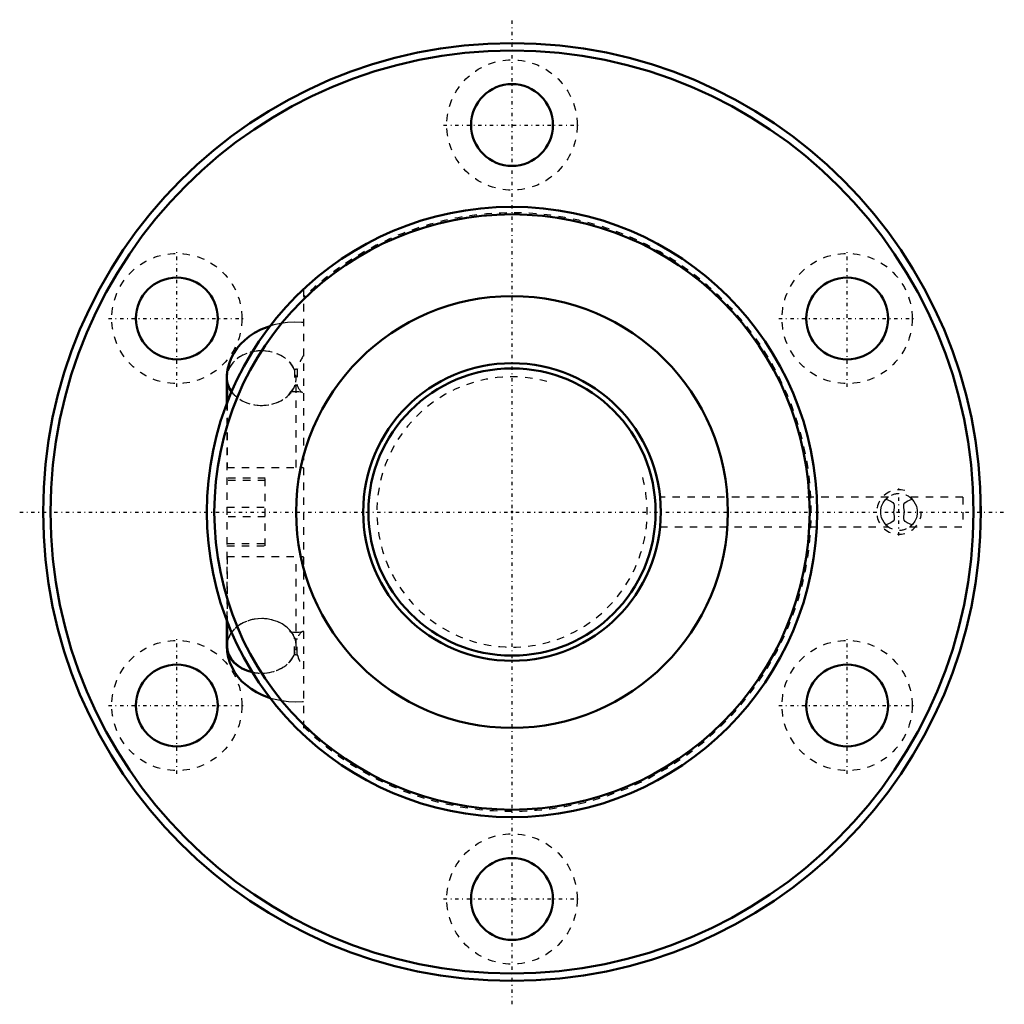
# Model space of a CAD drawing. Header units: millimetres. Extents: x -66 to 66, y -66 to 66.
import ezdxf

# ---------------------------------------------------------------- set-up
doc = ezdxf.new("R2010")
doc.units = ezdxf.units.MM
doc.linetypes.add('Center', pattern=[1.5, 0.45, -0.5, 0.05, -0.5])
doc.linetypes.add('Dashed', pattern=[2, 1, -1])
for name, color, linetype, lineweight in [('2d ConnectionPoints', 7, 'Continuous', 50), ('AM_0', 7, 'Continuous', 50), ('AM_5', 3, 'Continuous', 25), ('AM_7', 7, 'Center', 25), ('AM_9', 6, 'Dashed', 25)]:
    doc.layers.add(name, color=color, linetype=linetype, lineweight=lineweight)

# ---------------------------------------------------------------- blocks, each defined once
blk = doc.blocks.new('1_BIF4020V_5RR_Nut_0_in_BIF4020V_5RRG0_182LC0_000_2')
at = {"layer": 'AM_0'}
for p, q in [((-38.3, 17.75), (-38.3, 14.63)), ((-38.29, 17.65), (-38.29, 14.66)), ((-38.3, -14.63), (-38.3, -17.75)), ((-38.29, -14.66), (-38.29, -17.99))]:
    blk.add_line(p, q, dxfattribs=at)
for points in [[(-32.5, 24.98), (-32.89, 24.85), (-33.75, 24.5), (-34.58, 24.07), (-35.28, 23.61), (-35.91, 23.1), (-36.48, 22.55), (-36.97, 21.96), (-37.38, 21.33), (-37.73, 20.67), (-38.02, 19.91), (-38.21, 19.14), (-38.3, 18.37), (-38.31, 17.99)], [(-38.31, -17.99), (-38.26, -18.75), (-38.13, -19.5), (-37.91, -20.22), (-37.62, -20.9), (-37.24, -21.56), (-36.8, -22.18), (-36.28, -22.76), (-35.69, -23.29), (-35.04, -23.78), (-34.32, -24.22), (-33.54, -24.6), (-32.71, -24.91), (-32.45, -25)]]:
    blk.add_lwpolyline(points, dxfattribs=at)
for centre, radius in [((0, 0), 63), ((0, 0), 62), ((0, 52), 5.5), ((0, 0), 41), ((0, 0), 40), ((-45.03, 26), 5.5), ((45.03, 26), 5.5), ((0, 0), 29), ((-45.03, -26), 5.5), ((45.03, -26), 5.5), ((0, -52), 5.5)]:
    blk.add_circle(centre, radius, dxfattribs=at)
for centre, major_axis, start_param, end_param in [((-33.66, 17.99), (-4.65, 0), 0.000143, 0.524953), ((-33.66, -17.99), (4.65, 0), 3.048812, 3.14166), ((-33.66, -17.99), (4.65, 0), 3.14166, 4.44309), ((-33.64, -17.99), (4.65, 0), 3.141593, 4.437925)]:
    blk.add_ellipse(centre, major_axis=major_axis, ratio=0.788011, start_param=start_param, end_param=end_param, dxfattribs=at)
at = {"layer": 'AM_5', "linetype": 'Dashed'}
blk.add_arc((52, 0), 3, 75, 15, dxfattribs=at)
at = {"layer": 'AM_7'}
for p, q in [((0, -66.15), (0, 66.15)), ((-9.19, 52), (9.19, 52)), ((-45.03, 16.81), (-45.03, 35.19)), ((45.03, 16.81), (45.03, 35.19)), ((-54.22, 26), (-35.85, 26)), ((35.85, 26), (54.22, 26)), ((52, -3.15), (52, 3.15)), ((-66.15, 0), (66.15, 0)), ((-45.03, -35.19), (-45.03, -16.81)), ((45.03, -35.19), (45.03, -16.81)), ((-54.22, -26), (-35.85, -26)), ((35.85, -26), (54.22, -26)), ((-9.19, -52), (9.19, -52))]:
    blk.add_line(p, q, dxfattribs=at)
at = {"layer": 'AM_9'}
for p, q in [((-28, 29.95), (-28, -29.95)), ((-29.21, 19.05), (-29.21, 16.93)), ((-28.86, 19.13), (-28.86, 17.01)), ((-38.3, 17.99), (-38.3, 17.75)), ((-38.29, 17.99), (-38.29, 17.65)), ((-29, 6), (-29, 17.99)), ((-28.99, 6), (-28.99, 17.99)), ((-28.16, 16.06), (-28.2, 16.08)), ((-38.3, 14.63), (-38.3, -14.63)), ((-38.29, 14.66), (-38.29, 6)), ((-38.3, 6), (-28, 6)), ((-33.15, 4.55), (-38.3, 4.55)), ((-33.15, 4.25), (-38.3, 4.25)), ((-33.15, -4.55), (-33.15, 4.55)), ((50.56, 2), (19.9, 2)), ((60.59, 2), (53.44, 2)), ((60.59, 2), (60.59, -2)), ((62.89, -2), (62.89, 2)), ((63, 2), (62.89, 2)), ((-38.3, 0.67), (-33.15, 0.67)), ((-33.15, -0.67), (-38.3, -0.67)), ((19.9, -2), (50.56, -2)), ((53.44, -2), (60.59, -2)), ((62.89, -2), (63, -2)), ((-38.3, -4.25), (-33.15, -4.25)), ((-38.3, -4.55), (-33.15, -4.55)), ((-38.3, -6), (-28, -6)), ((-38.29, -6), (-38.29, -14.66)), ((-29, -17.99), (-29, -6)), ((-28.99, -17.99), (-28.99, -6)), ((-29.24, -16.87), (-29.21, -16.95)), ((-29.21, -19.05), (-29.21, -16.93)), ((-28.86, -19.13), (-28.86, -17.01)), ((-38.3, -17.75), (-38.3, -17.99))]:
    blk.add_line(p, q, dxfattribs=at)
for points in [[(-28, 25.46), (-28.29, 25.48), (-29.22, 25.5), (-30.15, 25.45), (-31.08, 25.32), (-31.99, 25.13), (-32.5, 24.98)], [(-29.23, 16.89), (-29.29, 16.77), (-29.48, 16.45), (-29.66, 16.23), (-29.79, 16.11), (-29.86, 16.05), (-29.87, 16.05)], [(-29.87, 16.05), (-29.86, 16.06), (-29.78, 16.09), (-29.64, 16.13), (-29.44, 16.17), (-29.19, 16.2), (-28.92, 16.2), (-28.65, 16.18), (-28.42, 16.14), (-28.25, 16.09), (-28.17, 16.06), (-28.15, 16.05)], [(50.33, -1.8), (49.99, -1.41), (49.67, -0.78), (49.55, -0.25), (49.56, 0.31), (49.67, 0.8), (49.88, 1.25), (50.19, 1.66), (50.45, 1.91)], [(50.57, 2), (50.54, 1.98), (50.37, 1.84), (50.26, 1.73)], [(50.26, 1.73), (50.91, 1.46), (51.18, 1.27), (51.32, 1.08), (51.37, 0.89), (51.35, 0.6), (51.27, -0.04), (51.35, -0.61), (51.37, -0.87), (51.33, -1.06), (51.22, -1.22), (50.89, -1.47), (50.26, -1.73)], [(53.74, -1.73), (53.09, -1.46), (52.82, -1.27), (52.68, -1.08), (52.63, -0.89), (52.65, -0.6), (52.73, 0.04), (52.65, 0.61), (52.63, 0.87), (52.67, 1.06), (52.78, 1.22), (53.11, 1.47), (53.74, 1.73)], [(53.74, 1.73), (53.53, 1.93), (53.43, 2), (53.43, 2)], [(53.67, 1.8), (54.01, 1.41), (54.33, 0.78), (54.45, 0.25), (54.44, -0.31), (54.33, -0.8), (54.12, -1.25), (53.81, -1.66), (53.55, -1.91)], [(50.26, -1.73), (50.47, -1.93), (50.57, -2), (50.57, -2)], [(53.43, -2), (53.46, -1.98), (53.63, -1.84), (53.74, -1.73)], [(-29, -16.2), (-29.1, -16.2), (-29.37, -16.18), (-29.6, -16.14), (-29.77, -16.09), (-29.85, -16.06), (-29.87, -16.05)], [(-29.87, -16.05), (-29.86, -16.06), (-29.78, -16.11), (-29.64, -16.25), (-29.55, -16.34)], [(-28.16, -16.06), (-28.24, -16.09), (-28.38, -16.13), (-28.58, -16.17), (-28.83, -16.2), (-29, -16.2)], [(-28.2, -16.08), (-28.16, -16.05), (-28.15, -16.05)], [(-32.45, -25), (-31.83, -25.17), (-30.93, -25.35), (-30.01, -25.46), (-29.09, -25.5), (-28.15, -25.47), (-28, -25.46)]]:
    blk.add_lwpolyline(points, dxfattribs=at)
for centre in [(0, 52), (-45.03, 26), (45.03, 26), (-45.03, -26), (45.03, -26), (0, -52)]:
    blk.add_circle(centre, 8.75, dxfattribs=at)
for centre, radius, start, end in [((0, 0), 40.2, 225.8517, 134.1483), ((52, 0), 2.46, 44.7828, 135.2172), ((52, 0), 2.46, 224.7828, 318.8563)]:
    blk.add_arc(centre, radius, start, end, dxfattribs=at)
for centre, major_axis, ratio, start_param, end_param in [((-33.66, 17.99), (-4.65, 0), 0.788011, 3.435948, 6.283328), ((-33.65, 17.99), (4.65, 0), 0.788011, 1.571872, 4.711314), ((-33.64, 17.99), (4.65, 0), 0.788011, 1.572947, 4.710238), ((-33.65, 17.99), (4.65, 0), 0.788011, 4.711314, 7.855057), ((-33.64, 17.99), (4.65, 0), 0.788011, 4.710238, 7.856132), ((-25.45, 19.83), (2.75, 3.75), 0.603651, 1.681063, 2.158789), ((-29.01, 19.05), (-0.2, 0), 0.615661, 3.839724, 6.283185), ((-33.66, 17.99), (-4.65, 0), 0.788011, 0.524953, 2.673544), ((-33.66, 17.99), (-4.65, 0), 0.788011, -3.45847, -3.435948), ((-29.01, 16.93), (-0.2, 0), 0.615661, 3.839724, 6.283185), ((-25.45, 19.83), (2.75, 3.75), 0.603651, 2.7475, 3.225226), ((-33.65, -17.99), (4.65, 0), 0.788011, 1.571872, 4.440511), ((-33.64, -17.99), (4.65, 0), 0.788011, 4.710238, 9.424778), ((-33.66, -17.99), (4.65, 0), 0.788011, 0.294356, 3.048812), ((-33.65, -17.99), (4.65, 0), 0.788011, 4.440511, 7.855057), ((-29.01, -16.93), (0.2, 0), 0.615661, 3.141593, 4.812556), ((-29.01, -16.93), (0.2, 0), 0.615661, 4.812556, 5.585054), ((-25.45, -19.83), (-2.75, 3.75), 0.603651, 6.199552, 6.677278), ((-33.66, -17.99), (4.65, 0), 0.788011, 4.71454, 5.98883), ((-29.01, -19.05), (0.2, 0), 0.615661, 3.141593, 3.410647), ((-29.01, -19.05), (0.2, 0), 0.615661, 3.410647, 5.585054), ((-25.45, -19.83), (-2.75, 3.75), 0.603651, 0.982804, 1.46053), ((-33.66, -17.99), (4.65, 0), 0.788011, 4.44309, 4.71454), ((-33.64, -17.99), (4.65, 0), 0.788011, 4.437925, 4.710238)]:
    blk.add_ellipse(centre, major_axis=major_axis, ratio=ratio, start_param=start_param, end_param=end_param, dxfattribs=at)
blk = doc.blocks.new('2_BIF4020V_5RR000_Shaft_0_in_BIF4020V_5RRG0_182LC0_000_2')
at = {"layer": 'AM_0'}
for radius in [20, 19.3]:
    blk.add_circle((0, 0), radius, dxfattribs=at)
at = {"layer": 'AM_5', "linetype": 'Dashed'}
blk.add_arc((0, 0), 18.16, 75, 15, dxfattribs=at)

msp = doc.modelspace()

# ---------------------------------------------------------------- linework, layer by layer
at = {"layer": '2d ConnectionPoints'}
msp.add_point((0, 0), dxfattribs=at)
msp.add_point((0, 0), dxfattribs=at)

# ---------------------------------------------------------------- block references
for name in ['1_BIF4020V_5RR_Nut_0_in_BIF4020V_5RRG0_182LC0_000_2', '2_BIF4020V_5RR000_Shaft_0_in_BIF4020V_5RRG0_182LC0_000_2']:
    msp.add_blockref(name, (0, 0))

doc.saveas('drawing.dxf')
